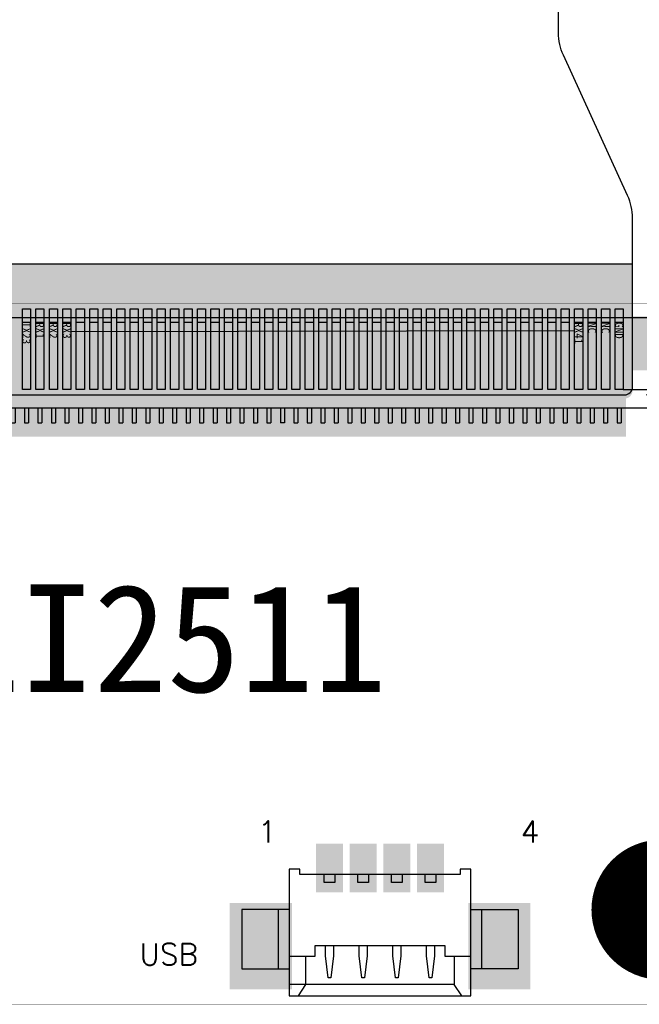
# Model space of a CAD drawing. Header units: millimetres. Extents: x 1213 to 2428, y 1034 to 1891.
# Tile 4 of 14: x 1359 to 1382, y 1336 to 1373. Entities that reach past the tile are written whole.
import ezdxf

# ---------------------------------------------------------------- set-up
doc = ezdxf.new("R2010")
doc.units = ezdxf.units.MM
for name, color, linetype in [('BottomLayer', 5, 'Continuous'), ('BottomSolder', 6, 'Continuous'), ('DIM（标注）', 3, 'Continuous'), ('MultiLayer', 9, 'Continuous'), ('PadHoleLayer', 156, 'Continuous'), ('TopLayer', 1, 'Continuous'), ('TopPaste', 8, 'Continuous'), ('TopSolder', 216, 'Continuous')]:
    doc.layers.add(name, color=color, linetype=linetype)
doc.styles.get("Standard").update_dxf_attribs({"font": 'txt', "bigfont": 'gbcbig.shx'})
doc.styles.add('宋体', font='txt')
doc.dimstyles.new('ISO-25$0', dxfattribs={"dimtxt": 7, "dimasz": 3, "dimexe": 0.8, "dimexo": 0.8, "dimgap": 0.2, "dimtad": 1, "dimzin": 1, "dimdsep": 46, "dimtxsty": '宋体', "dimcen": 3, "dimclrd": 256, "dimclre": 256, "dimadec": 0, "dimazin": 0, "dimtfac": 1, "dimtofl": 0, "dimtmove": 0, "dimatfit": 3, "dimfxl": 0.8, "dimtolj": 1, "dimlwd": 0, "dimlwe": 0, "dimarcsym": 0})
doc.dimstyles.new('LEEN', dxfattribs={"dimscale": 1.89, "dimtxt": 3.5, "dimasz": 2, "dimexe": 0.18, "dimexo": 0.0625, "dimgap": 0.09, "dimtad": 1, "dimdsep": 46, "dimtxsty": 'Standard', "dimcen": 0.09, "dimclrd": 256, "dimclre": 256, "dimclrt": 256, "dimadec": 0, "dimazin": 0, "dimtp": 0.01, "dimtm": 0.01, "dimtfac": 1, "dimtofl": 0, "dimtmove": 0, "dimatfit": 3, "dimfxl": 1, "dimtolj": 1, "dimlwd": -1, "dimlwe": -1, "dimarcsym": 0})

# ---------------------------------------------------------------- blocks, each defined once
blk = doc.blocks.new('*D39')
at = {"lineweight": 0, "transparency": 16777216}
for p, q in [((987.011, 824.869), (1011.551, 824.869)), ((1010.751, 769.254), (1010.751, 821.869)), ((987.011, 766.254), (1011.551, 766.254))]:
    blk.add_line(p, q, dxfattribs=at)
at = {"transparency": 16777216}
for points in [[(1010.251, 821.869), (1011.251, 821.869), (1010.751, 824.869)], [(1010.251, 769.254), (1011.251, 769.254), (1010.751, 766.254)]]:
    blk.add_solid(points, dxfattribs=at)
at = {"layer": 'Defpoints', "color": 0, "transparency": 16777216}
for p in [(986.211, 824.869), (1010.751, 824.869), (986.211, 766.254)]:
    blk.add_point(p, dxfattribs=at)
at = {"transparency": 16777216, "insert": (1006.777, 795.561), "char_height": 7, "attachment_point": 5, "rotation": 90, "style": '宋体'}
blk.add_mtext('\\A1;58.61±0.5', dxfattribs=at)
blk = doc.blocks.new('VIA_5_5_5_5_3_5_43')
at = {"layer": 'BottomLayer', "const_width": 0.0984}
blk.add_lwpolyline([(-0.054, 0.0002, 1), (0.0444, 0.0002, 1)], format="xyb", close=True, dxfattribs=at)
at = {"layer": 'BottomSolder', "const_width": 0.1024}
blk.add_lwpolyline([(-0.056, 0.0002, 1), (0.0464, 0.0002, 1)], format="xyb", close=True, dxfattribs=at)
at = {"layer": 'MultiLayer', "const_width": 0.0984}
blk.add_lwpolyline([(-0.054, 0.0002, 1), (0.0444, 0.0002, 1)], format="xyb", close=True, dxfattribs=at)
at = {"layer": 'PadHoleLayer', "const_width": 0.0689}
blk.add_lwpolyline([(-0.0392, 0.0002, 1), (0.0297, 0.0002, 1)], format="xyb", close=True, dxfattribs=at)
at = {"layer": 'TopLayer', "const_width": 0.0984}
blk.add_lwpolyline([(-0.054, 0.0002, 1), (0.0444, 0.0002, 1)], format="xyb", close=True, dxfattribs=at)
at = {"layer": 'TopSolder', "const_width": 0.1024}
blk.add_lwpolyline([(-0.056, 0.0002, 1), (0.0464, 0.0002, 1)], format="xyb", close=True, dxfattribs=at)
blk = doc.blocks.new('CON_68_3_0_3_0_2_45')
at = {"layer": 'TopLayer'}
for points in [[(-0.128, 0.0677), (-0.0217, 0.0677), (-0.128, 0.1386), (-0.0217, 0.1386)], [(1.4475, 0.1386), (1.2625, 0.1386), (1.4475, 0.0677), (1.2625, 0.0677)], [(0.0059, -0.0295), (0.0059, 0.0295), (-0.0059, -0.0295), (-0.0059, 0.0295)], [(0.0256, -0.0295), (0.0256, 0.0295), (0.0138, -0.0295), (0.0138, 0.0295)], [(0.0453, -0.0295), (0.0453, 0.0295), (0.0335, -0.0295), (0.0335, 0.0295)], [(0.065, -0.0295), (0.065, 0.0295), (0.0531, -0.0295), (0.0531, 0.0295)], [(0.0846, -0.0295), (0.0846, 0.0295), (0.0728, -0.0295), (0.0728, 0.0295)], [(0.1043, -0.0295), (0.1043, 0.0295), (0.0925, -0.0295), (0.0925, 0.0295)], [(0.124, -0.0295), (0.124, 0.0295), (0.1122, -0.0295), (0.1122, 0.0295)], [(0.1437, -0.0295), (0.1437, 0.0295), (0.1319, -0.0295), (0.1319, 0.0295)], [(0.1634, -0.0295), (0.1634, 0.0295), (0.1516, -0.0295), (0.1516, 0.0295)], [(0.1831, -0.0295), (0.1831, 0.0295), (0.1713, -0.0295), (0.1713, 0.0295)], [(0.2028, -0.0295), (0.2028, 0.0295), (0.1909, -0.0295), (0.1909, 0.0295)], [(0.2224, -0.0295), (0.2224, 0.0295), (0.2106, -0.0295), (0.2106, 0.0295)], [(0.2421, -0.0295), (0.2421, 0.0295), (0.2303, -0.0295), (0.2303, 0.0295)], [(0.2618, -0.0295), (0.2618, 0.0295), (0.25, -0.0295), (0.25, 0.0295)], [(0.2815, -0.0295), (0.2815, 0.0295), (0.2697, -0.0295), (0.2697, 0.0295)], [(0.3012, -0.0295), (0.3012, 0.0295), (0.2894, -0.0295), (0.2894, 0.0295)], [(0.3209, -0.0295), (0.3209, 0.0295), (0.3091, -0.0295), (0.3091, 0.0295)], [(0.3406, -0.0295), (0.3406, 0.0295), (0.3287, -0.0295), (0.3287, 0.0295)], [(0.3602, -0.0295), (0.3602, 0.0295), (0.3484, -0.0295), (0.3484, 0.0295)], [(0.3799, -0.0295), (0.3799, 0.0295), (0.3681, -0.0295), (0.3681, 0.0295)], [(0.3996, -0.0295), (0.3996, 0.0295), (0.3878, -0.0295), (0.3878, 0.0295)], [(0.4193, -0.0295), (0.4193, 0.0295), (0.4075, -0.0295), (0.4075, 0.0295)], [(0.439, -0.0295), (0.439, 0.0295), (0.4272, -0.0295), (0.4272, 0.0295)], [(0.4587, -0.0295), (0.4587, 0.0295), (0.4469, -0.0295), (0.4469, 0.0295)], [(0.4783, -0.0295), (0.4783, 0.0295), (0.4665, -0.0295), (0.4665, 0.0295)], [(0.498, -0.0295), (0.498, 0.0295), (0.4862, -0.0295), (0.4862, 0.0295)], [(0.5177, -0.0295), (0.5177, 0.0295), (0.5059, -0.0295), (0.5059, 0.0295)], [(0.5374, -0.0295), (0.5374, 0.0295), (0.5256, -0.0295), (0.5256, 0.0295)], [(0.5571, -0.0295), (0.5571, 0.0295), (0.5453, -0.0295), (0.5453, 0.0295)], [(0.5768, -0.0295), (0.5768, 0.0295), (0.565, -0.0295), (0.565, 0.0295)], [(0.5965, -0.0295), (0.5965, 0.0295), (0.5846, -0.0295), (0.5846, 0.0295)], [(0.6161, -0.0295), (0.6161, 0.0295), (0.6043, -0.0295), (0.6043, 0.0295)], [(0.6358, -0.0295), (0.6358, 0.0295), (0.624, -0.0295), (0.624, 0.0295)], [(0.6555, -0.0295), (0.6555, 0.0295), (0.6437, -0.0295), (0.6437, 0.0295)], [(0.6752, -0.0295), (0.6752, 0.0295), (0.6634, -0.0295), (0.6634, 0.0295)], [(0.6949, -0.0295), (0.6949, 0.0295), (0.6831, -0.0295), (0.6831, 0.0295)], [(0.7146, -0.0295), (0.7146, 0.0295), (0.7028, -0.0295), (0.7028, 0.0295)], [(0.7343, -0.0295), (0.7343, 0.0295), (0.7224, -0.0295), (0.7224, 0.0295)], [(0.7539, -0.0295), (0.7539, 0.0295), (0.7421, -0.0295), (0.7421, 0.0295)], [(0.7736, -0.0295), (0.7736, 0.0295), (0.7618, -0.0295), (0.7618, 0.0295)], [(0.7933, -0.0295), (0.7933, 0.0295), (0.7815, -0.0295), (0.7815, 0.0295)], [(0.813, -0.0295), (0.813, 0.0295), (0.8012, -0.0295), (0.8012, 0.0295)], [(0.8327, -0.0295), (0.8327, 0.0295), (0.8209, -0.0295), (0.8209, 0.0295)], [(0.8524, -0.0295), (0.8524, 0.0295), (0.8406, -0.0295), (0.8406, 0.0295)], [(0.872, -0.0295), (0.872, 0.0295), (0.8602, -0.0295), (0.8602, 0.0295)], [(0.8917, -0.0295), (0.8917, 0.0295), (0.8799, -0.0295), (0.8799, 0.0295)], [(0.9114, -0.0295), (0.9114, 0.0295), (0.8996, -0.0295), (0.8996, 0.0295)], [(0.9311, -0.0295), (0.9311, 0.0295), (0.9193, -0.0295), (0.9193, 0.0295)], [(0.9508, -0.0295), (0.9508, 0.0295), (0.939, -0.0295), (0.939, 0.0295)], [(0.9705, -0.0295), (0.9705, 0.0295), (0.9587, -0.0295), (0.9587, 0.0295)], [(0.9902, -0.0295), (0.9902, 0.0295), (0.9783, -0.0295), (0.9783, 0.0295)], [(1.0098, -0.0295), (1.0098, 0.0295), (0.998, -0.0295), (0.998, 0.0295)], [(1.0295, -0.0295), (1.0295, 0.0295), (1.0177, -0.0295), (1.0177, 0.0295)], [(1.0492, -0.0295), (1.0492, 0.0295), (1.0374, -0.0295), (1.0374, 0.0295)], [(1.0689, -0.0295), (1.0689, 0.0295), (1.0571, -0.0295), (1.0571, 0.0295)], [(1.0886, -0.0295), (1.0886, 0.0295), (1.0768, -0.0295), (1.0768, 0.0295)], [(1.1083, -0.0295), (1.1083, 0.0295), (1.0965, -0.0295), (1.0965, 0.0295)], [(1.128, -0.0295), (1.128, 0.0295), (1.1161, -0.0295), (1.1161, 0.0295)], [(1.1476, -0.0295), (1.1476, 0.0295), (1.1358, -0.0295), (1.1358, 0.0295)], [(1.1673, -0.0295), (1.1673, 0.0295), (1.1555, -0.0295), (1.1555, 0.0295)], [(1.187, -0.0295), (1.187, 0.0295), (1.1752, -0.0295), (1.1752, 0.0295)], [(1.2067, -0.0295), (1.2067, 0.0295), (1.1949, -0.0295), (1.1949, 0.0295)], [(1.2264, -0.0295), (1.2264, 0.0295), (1.2146, -0.0295), (1.2146, 0.0295)], [(1.2461, -0.0295), (1.2461, 0.0295), (1.2343, -0.0295), (1.2343, 0.0295)], [(1.2657, -0.0295), (1.2657, 0.0295), (1.2539, -0.0295), (1.2539, 0.0295)], [(1.2854, -0.0295), (1.2854, 0.0295), (1.2736, -0.0295), (1.2736, 0.0295)], [(1.3051, -0.0295), (1.3051, 0.0295), (1.2933, -0.0295), (1.2933, 0.0295)], [(1.3248, -0.0295), (1.3248, 0.0295), (1.313, -0.0295), (1.313, 0.0295)]]:
    blk.add_solid(points, dxfattribs=at)
at = {"layer": 'TopPaste'}
for points in [[(-0.128, 0.0677), (-0.0217, 0.0677), (-0.128, 0.1386), (-0.0217, 0.1386)], [(1.4475, 0.1386), (1.2625, 0.1386), (1.4475, 0.0677), (1.2625, 0.0677)], [(0.0059, -0.0295), (0.0059, 0.0295), (-0.0059, -0.0295), (-0.0059, 0.0295)], [(0.0256, -0.0295), (0.0256, 0.0295), (0.0138, -0.0295), (0.0138, 0.0295)], [(0.0453, -0.0295), (0.0453, 0.0295), (0.0335, -0.0295), (0.0335, 0.0295)], [(0.065, -0.0295), (0.065, 0.0295), (0.0531, -0.0295), (0.0531, 0.0295)], [(0.0846, -0.0295), (0.0846, 0.0295), (0.0728, -0.0295), (0.0728, 0.0295)], [(0.1043, -0.0295), (0.1043, 0.0295), (0.0925, -0.0295), (0.0925, 0.0295)], [(0.124, -0.0295), (0.124, 0.0295), (0.1122, -0.0295), (0.1122, 0.0295)], [(0.1437, -0.0295), (0.1437, 0.0295), (0.1319, -0.0295), (0.1319, 0.0295)], [(0.1634, -0.0295), (0.1634, 0.0295), (0.1516, -0.0295), (0.1516, 0.0295)], [(0.1831, -0.0295), (0.1831, 0.0295), (0.1713, -0.0295), (0.1713, 0.0295)], [(0.2028, -0.0295), (0.2028, 0.0295), (0.1909, -0.0295), (0.1909, 0.0295)], [(0.2224, -0.0295), (0.2224, 0.0295), (0.2106, -0.0295), (0.2106, 0.0295)], [(0.2421, -0.0295), (0.2421, 0.0295), (0.2303, -0.0295), (0.2303, 0.0295)], [(0.2618, -0.0295), (0.2618, 0.0295), (0.25, -0.0295), (0.25, 0.0295)], [(0.2815, -0.0295), (0.2815, 0.0295), (0.2697, -0.0295), (0.2697, 0.0295)], [(0.3012, -0.0295), (0.3012, 0.0295), (0.2894, -0.0295), (0.2894, 0.0295)], [(0.3209, -0.0295), (0.3209, 0.0295), (0.3091, -0.0295), (0.3091, 0.0295)], [(0.3406, -0.0295), (0.3406, 0.0295), (0.3287, -0.0295), (0.3287, 0.0295)], [(0.3602, -0.0295), (0.3602, 0.0295), (0.3484, -0.0295), (0.3484, 0.0295)], [(0.3799, -0.0295), (0.3799, 0.0295), (0.3681, -0.0295), (0.3681, 0.0295)], [(0.3996, -0.0295), (0.3996, 0.0295), (0.3878, -0.0295), (0.3878, 0.0295)], [(0.4193, -0.0295), (0.4193, 0.0295), (0.4075, -0.0295), (0.4075, 0.0295)], [(0.439, -0.0295), (0.439, 0.0295), (0.4272, -0.0295), (0.4272, 0.0295)], [(0.4587, -0.0295), (0.4587, 0.0295), (0.4469, -0.0295), (0.4469, 0.0295)], [(0.4783, -0.0295), (0.4783, 0.0295), (0.4665, -0.0295), (0.4665, 0.0295)], [(0.498, -0.0295), (0.498, 0.0295), (0.4862, -0.0295), (0.4862, 0.0295)], [(0.5177, -0.0295), (0.5177, 0.0295), (0.5059, -0.0295), (0.5059, 0.0295)], [(0.5374, -0.0295), (0.5374, 0.0295), (0.5256, -0.0295), (0.5256, 0.0295)], [(0.5571, -0.0295), (0.5571, 0.0295), (0.5453, -0.0295), (0.5453, 0.0295)], [(0.5768, -0.0295), (0.5768, 0.0295), (0.565, -0.0295), (0.565, 0.0295)], [(0.5965, -0.0295), (0.5965, 0.0295), (0.5846, -0.0295), (0.5846, 0.0295)], [(0.6161, -0.0295), (0.6161, 0.0295), (0.6043, -0.0295), (0.6043, 0.0295)], [(0.6358, -0.0295), (0.6358, 0.0295), (0.624, -0.0295), (0.624, 0.0295)], [(0.6555, -0.0295), (0.6555, 0.0295), (0.6437, -0.0295), (0.6437, 0.0295)], [(0.6752, -0.0295), (0.6752, 0.0295), (0.6634, -0.0295), (0.6634, 0.0295)], [(0.6949, -0.0295), (0.6949, 0.0295), (0.6831, -0.0295), (0.6831, 0.0295)], [(0.7146, -0.0295), (0.7146, 0.0295), (0.7028, -0.0295), (0.7028, 0.0295)], [(0.7343, -0.0295), (0.7343, 0.0295), (0.7224, -0.0295), (0.7224, 0.0295)], [(0.7539, -0.0295), (0.7539, 0.0295), (0.7421, -0.0295), (0.7421, 0.0295)], [(0.7736, -0.0295), (0.7736, 0.0295), (0.7618, -0.0295), (0.7618, 0.0295)], [(0.7933, -0.0295), (0.7933, 0.0295), (0.7815, -0.0295), (0.7815, 0.0295)], [(0.813, -0.0295), (0.813, 0.0295), (0.8012, -0.0295), (0.8012, 0.0295)], [(0.8327, -0.0295), (0.8327, 0.0295), (0.8209, -0.0295), (0.8209, 0.0295)], [(0.8524, -0.0295), (0.8524, 0.0295), (0.8406, -0.0295), (0.8406, 0.0295)], [(0.872, -0.0295), (0.872, 0.0295), (0.8602, -0.0295), (0.8602, 0.0295)], [(0.8917, -0.0295), (0.8917, 0.0295), (0.8799, -0.0295), (0.8799, 0.0295)], [(0.9114, -0.0295), (0.9114, 0.0295), (0.8996, -0.0295), (0.8996, 0.0295)], [(0.9311, -0.0295), (0.9311, 0.0295), (0.9193, -0.0295), (0.9193, 0.0295)], [(0.9508, -0.0295), (0.9508, 0.0295), (0.939, -0.0295), (0.939, 0.0295)], [(0.9705, -0.0295), (0.9705, 0.0295), (0.9587, -0.0295), (0.9587, 0.0295)], [(0.9902, -0.0295), (0.9902, 0.0295), (0.9783, -0.0295), (0.9783, 0.0295)], [(1.0098, -0.0295), (1.0098, 0.0295), (0.998, -0.0295), (0.998, 0.0295)], [(1.0295, -0.0295), (1.0295, 0.0295), (1.0177, -0.0295), (1.0177, 0.0295)], [(1.0492, -0.0295), (1.0492, 0.0295), (1.0374, -0.0295), (1.0374, 0.0295)], [(1.0689, -0.0295), (1.0689, 0.0295), (1.0571, -0.0295), (1.0571, 0.0295)], [(1.0886, -0.0295), (1.0886, 0.0295), (1.0768, -0.0295), (1.0768, 0.0295)], [(1.1083, -0.0295), (1.1083, 0.0295), (1.0965, -0.0295), (1.0965, 0.0295)], [(1.128, -0.0295), (1.128, 0.0295), (1.1161, -0.0295), (1.1161, 0.0295)], [(1.1476, -0.0295), (1.1476, 0.0295), (1.1358, -0.0295), (1.1358, 0.0295)], [(1.1673, -0.0295), (1.1673, 0.0295), (1.1555, -0.0295), (1.1555, 0.0295)], [(1.187, -0.0295), (1.187, 0.0295), (1.1752, -0.0295), (1.1752, 0.0295)], [(1.2067, -0.0295), (1.2067, 0.0295), (1.1949, -0.0295), (1.1949, 0.0295)], [(1.2264, -0.0295), (1.2264, 0.0295), (1.2146, -0.0295), (1.2146, 0.0295)], [(1.2461, -0.0295), (1.2461, 0.0295), (1.2343, -0.0295), (1.2343, 0.0295)], [(1.2657, -0.0295), (1.2657, 0.0295), (1.2539, -0.0295), (1.2539, 0.0295)], [(1.2854, -0.0295), (1.2854, 0.0295), (1.2736, -0.0295), (1.2736, 0.0295)], [(1.3051, -0.0295), (1.3051, 0.0295), (1.2933, -0.0295), (1.2933, 0.0295)], [(1.3248, -0.0295), (1.3248, 0.0295), (1.313, -0.0295), (1.313, 0.0295)]]:
    blk.add_solid(points, dxfattribs=at)
at = {"layer": 'TopSolder'}
for points in [[(-0.132, 0.0637), (-0.0177, 0.0637), (-0.132, 0.1426), (-0.0177, 0.1426)], [(1.4515, 0.1426), (1.2585, 0.1426), (1.4515, 0.0637), (1.2585, 0.0637)], [(0.0099, -0.0335), (0.0099, 0.0335), (-0.0099, -0.0335), (-0.0099, 0.0335)], [(0.0296, -0.0335), (0.0296, 0.0335), (0.0098, -0.0335), (0.0098, 0.0335)], [(0.0493, -0.0335), (0.0493, 0.0335), (0.0295, -0.0335), (0.0295, 0.0335)], [(0.069, -0.0335), (0.069, 0.0335), (0.0491, -0.0335), (0.0491, 0.0335)], [(0.0886, -0.0335), (0.0886, 0.0335), (0.0688, -0.0335), (0.0688, 0.0335)], [(0.1083, -0.0335), (0.1083, 0.0335), (0.0885, -0.0335), (0.0885, 0.0335)], [(0.128, -0.0335), (0.128, 0.0335), (0.1082, -0.0335), (0.1082, 0.0335)], [(0.1477, -0.0335), (0.1477, 0.0335), (0.1279, -0.0335), (0.1279, 0.0335)], [(0.1674, -0.0335), (0.1674, 0.0335), (0.1476, -0.0335), (0.1476, 0.0335)], [(0.1871, -0.0335), (0.1871, 0.0335), (0.1673, -0.0335), (0.1673, 0.0335)], [(0.2068, -0.0335), (0.2068, 0.0335), (0.1869, -0.0335), (0.1869, 0.0335)], [(0.2264, -0.0335), (0.2264, 0.0335), (0.2066, -0.0335), (0.2066, 0.0335)], [(0.2461, -0.0335), (0.2461, 0.0335), (0.2263, -0.0335), (0.2263, 0.0335)], [(0.2658, -0.0335), (0.2658, 0.0335), (0.246, -0.0335), (0.246, 0.0335)], [(0.2855, -0.0335), (0.2855, 0.0335), (0.2657, -0.0335), (0.2657, 0.0335)], [(0.3052, -0.0335), (0.3052, 0.0335), (0.2854, -0.0335), (0.2854, 0.0335)], [(0.3249, -0.0335), (0.3249, 0.0335), (0.3051, -0.0335), (0.3051, 0.0335)], [(0.3446, -0.0335), (0.3446, 0.0335), (0.3247, -0.0335), (0.3247, 0.0335)], [(0.3642, -0.0335), (0.3642, 0.0335), (0.3444, -0.0335), (0.3444, 0.0335)], [(0.3839, -0.0335), (0.3839, 0.0335), (0.3641, -0.0335), (0.3641, 0.0335)], [(0.4036, -0.0335), (0.4036, 0.0335), (0.3838, -0.0335), (0.3838, 0.0335)], [(0.4233, -0.0335), (0.4233, 0.0335), (0.4035, -0.0335), (0.4035, 0.0335)], [(0.443, -0.0335), (0.443, 0.0335), (0.4232, -0.0335), (0.4232, 0.0335)], [(0.4627, -0.0335), (0.4627, 0.0335), (0.4429, -0.0335), (0.4429, 0.0335)], [(0.4823, -0.0335), (0.4823, 0.0335), (0.4625, -0.0335), (0.4625, 0.0335)], [(0.502, -0.0335), (0.502, 0.0335), (0.4822, -0.0335), (0.4822, 0.0335)], [(0.5217, -0.0335), (0.5217, 0.0335), (0.5019, -0.0335), (0.5019, 0.0335)], [(0.5414, -0.0335), (0.5414, 0.0335), (0.5216, -0.0335), (0.5216, 0.0335)], [(0.5611, -0.0335), (0.5611, 0.0335), (0.5413, -0.0335), (0.5413, 0.0335)], [(0.5808, -0.0335), (0.5808, 0.0335), (0.561, -0.0335), (0.561, 0.0335)], [(0.6005, -0.0335), (0.6005, 0.0335), (0.5806, -0.0335), (0.5806, 0.0335)], [(0.6201, -0.0335), (0.6201, 0.0335), (0.6003, -0.0335), (0.6003, 0.0335)], [(0.6398, -0.0335), (0.6398, 0.0335), (0.62, -0.0335), (0.62, 0.0335)], [(0.6595, -0.0335), (0.6595, 0.0335), (0.6397, -0.0335), (0.6397, 0.0335)], [(0.6792, -0.0335), (0.6792, 0.0335), (0.6594, -0.0335), (0.6594, 0.0335)], [(0.6989, -0.0335), (0.6989, 0.0335), (0.6791, -0.0335), (0.6791, 0.0335)], [(0.7186, -0.0335), (0.7186, 0.0335), (0.6988, -0.0335), (0.6988, 0.0335)], [(0.7383, -0.0335), (0.7383, 0.0335), (0.7184, -0.0335), (0.7184, 0.0335)], [(0.7579, -0.0335), (0.7579, 0.0335), (0.7381, -0.0335), (0.7381, 0.0335)], [(0.7776, -0.0335), (0.7776, 0.0335), (0.7578, -0.0335), (0.7578, 0.0335)], [(0.7973, -0.0335), (0.7973, 0.0335), (0.7775, -0.0335), (0.7775, 0.0335)], [(0.817, -0.0335), (0.817, 0.0335), (0.7972, -0.0335), (0.7972, 0.0335)], [(0.8367, -0.0335), (0.8367, 0.0335), (0.8169, -0.0335), (0.8169, 0.0335)], [(0.8564, -0.0335), (0.8564, 0.0335), (0.8366, -0.0335), (0.8366, 0.0335)], [(0.876, -0.0335), (0.876, 0.0335), (0.8562, -0.0335), (0.8562, 0.0335)], [(0.8957, -0.0335), (0.8957, 0.0335), (0.8759, -0.0335), (0.8759, 0.0335)], [(0.9154, -0.0335), (0.9154, 0.0335), (0.8956, -0.0335), (0.8956, 0.0335)], [(0.9351, -0.0335), (0.9351, 0.0335), (0.9153, -0.0335), (0.9153, 0.0335)], [(0.9548, -0.0335), (0.9548, 0.0335), (0.935, -0.0335), (0.935, 0.0335)], [(0.9745, -0.0335), (0.9745, 0.0335), (0.9547, -0.0335), (0.9547, 0.0335)], [(0.9942, -0.0335), (0.9942, 0.0335), (0.9743, -0.0335), (0.9743, 0.0335)], [(1.0138, -0.0335), (1.0138, 0.0335), (0.994, -0.0335), (0.994, 0.0335)], [(1.0335, -0.0335), (1.0335, 0.0335), (1.0137, -0.0335), (1.0137, 0.0335)], [(1.0532, -0.0335), (1.0532, 0.0335), (1.0334, -0.0335), (1.0334, 0.0335)], [(1.0729, -0.0335), (1.0729, 0.0335), (1.0531, -0.0335), (1.0531, 0.0335)], [(1.0926, -0.0335), (1.0926, 0.0335), (1.0728, -0.0335), (1.0728, 0.0335)], [(1.1123, -0.0335), (1.1123, 0.0335), (1.0925, -0.0335), (1.0925, 0.0335)], [(1.132, -0.0335), (1.132, 0.0335), (1.1121, -0.0335), (1.1121, 0.0335)], [(1.1516, -0.0335), (1.1516, 0.0335), (1.1318, -0.0335), (1.1318, 0.0335)], [(1.1713, -0.0335), (1.1713, 0.0335), (1.1515, -0.0335), (1.1515, 0.0335)], [(1.191, -0.0335), (1.191, 0.0335), (1.1712, -0.0335), (1.1712, 0.0335)], [(1.2107, -0.0335), (1.2107, 0.0335), (1.1909, -0.0335), (1.1909, 0.0335)], [(1.2304, -0.0335), (1.2304, 0.0335), (1.2106, -0.0335), (1.2106, 0.0335)], [(1.2501, -0.0335), (1.2501, 0.0335), (1.2303, -0.0335), (1.2303, 0.0335)], [(1.2697, -0.0335), (1.2697, 0.0335), (1.2499, -0.0335), (1.2499, 0.0335)], [(1.2894, -0.0335), (1.2894, 0.0335), (1.2696, -0.0335), (1.2696, 0.0335)], [(1.3091, -0.0335), (1.3091, 0.0335), (1.2893, -0.0335), (1.2893, 0.0335)], [(1.3288, -0.0335), (1.3288, 0.0335), (1.309, -0.0335), (1.309, 0.0335)]]:
    blk.add_solid(points, dxfattribs=at)
blk = doc.blocks.new('USB_532610471____1')
at = {"layer": 'TopLayer'}
for points in [[(0, -1.6), (0.8, -1.6), (0.8, 0), (0, 0)], [(1.25, -1.6), (2.05, -1.6), (2.05, 0), (1.25, 0)], [(2.5, -1.6), (3.3, -1.6), (3.3, 0), (2.5, 0)], [(3.75, -1.6), (4.55, -1.6), (4.55, 0), (3.75, 0)], [(-3.2, -5.2), (-1.1, -5.2), (-1.1, -2.2), (-3.2, -2.2)], [(7.75, -2.2), (5.65, -2.2), (5.65, -5.2), (7.75, -5.2)]]:
    blk.add_hatch(color=256, dxfattribs=at).paths.add_polyline_path(points, flags=0)
at = {"layer": 'TopPaste'}
for points in [[(0, -1.6), (0.8, -1.6), (0.8, 0), (0, 0)], [(1.25, -1.6), (2.05, -1.6), (2.05, 0), (1.25, 0)], [(2.5, -1.6), (3.3, -1.6), (3.3, 0), (2.5, 0)], [(3.75, -1.6), (4.55, -1.6), (4.55, 0), (3.75, 0)], [(-3.2, -5.2), (-1.1, -5.2), (-1.1, -2.2), (-3.2, -2.2)], [(7.75, -2.2), (5.65, -2.2), (5.65, -5.2), (7.75, -5.2)]]:
    blk.add_hatch(color=256, dxfattribs=at).paths.add_polyline_path(points, flags=0)
at = {"layer": 'TopSolder'}
for points in [[(-0.102, -1.702), (0.902, -1.702), (0.902, 0.102), (-0.102, 0.102)], [(1.148, -1.702), (2.152, -1.702), (2.152, 0.102), (1.148, 0.102)], [(2.398, -1.702), (3.402, -1.702), (3.402, 0.102), (2.398, 0.102)], [(3.648, -1.702), (4.652, -1.702), (4.652, 0.102), (3.648, 0.102)], [(-3.302, -5.302), (-0.998, -5.302), (-0.998, -2.098), (-3.302, -2.098)], [(7.852, -2.098), (5.548, -2.098), (5.548, -5.302), (7.852, -5.302)]]:
    blk.add_hatch(color=256, dxfattribs=at).paths.add_polyline_path(points, flags=0)
blk = doc.blocks.new('fhfgjh')
at = {"layer": 'DIM（标注）', "color": 4}
for p, q in [((-3612.171, -680.836), (-3648.021, -680.836)), ((-3648.021, -684.186), (-3648.021, -680.836)), ((-3612.171, -684.186), (-3612.171, -680.836)), ((-3612.171, -684.186), (-3612.171, -680.836)), ((-3612.171, -684.186), (-3648.021, -684.186)), ((-3646.921, -684.186), (-3646.921, -684.736)), ((-3646.771, -684.186), (-3646.771, -684.736)), ((-3646.421, -684.186), (-3646.421, -684.736)), ((-3646.271, -684.186), (-3646.271, -684.736)), ((-3645.921, -684.186), (-3645.921, -684.736)), ((-3645.771, -684.186), (-3645.771, -684.736)), ((-3645.421, -684.186), (-3645.421, -684.736)), ((-3645.271, -684.186), (-3645.271, -684.736)), ((-3644.921, -684.186), (-3644.921, -684.736)), ((-3644.771, -684.186), (-3644.771, -684.736)), ((-3644.421, -684.186), (-3644.421, -684.736)), ((-3644.271, -684.186), (-3644.271, -684.736)), ((-3643.921, -684.186), (-3643.921, -684.736)), ((-3643.771, -684.186), (-3643.771, -684.736)), ((-3643.421, -684.186), (-3643.421, -684.736)), ((-3643.271, -684.186), (-3643.271, -684.736)), ((-3642.921, -684.186), (-3642.921, -684.736)), ((-3642.771, -684.186), (-3642.771, -684.736)), ((-3642.421, -684.186), (-3642.421, -684.736)), ((-3642.271, -684.186), (-3642.271, -684.736)), ((-3641.921, -684.186), (-3641.921, -684.736)), ((-3641.771, -684.186), (-3641.771, -684.736)), ((-3641.421, -684.186), (-3641.421, -684.736)), ((-3641.271, -684.186), (-3641.271, -684.736)), ((-3640.921, -684.186), (-3640.921, -684.736)), ((-3640.771, -684.186), (-3640.771, -684.736)), ((-3640.421, -684.186), (-3640.421, -684.736)), ((-3640.271, -684.186), (-3640.271, -684.736)), ((-3639.921, -684.186), (-3639.921, -684.736)), ((-3639.771, -684.186), (-3639.771, -684.736)), ((-3639.421, -684.186), (-3639.421, -684.736)), ((-3639.271, -684.186), (-3639.271, -684.736)), ((-3638.921, -684.186), (-3638.921, -684.736)), ((-3638.771, -684.186), (-3638.771, -684.736)), ((-3638.421, -684.186), (-3638.421, -684.736)), ((-3638.271, -684.186), (-3638.271, -684.736)), ((-3637.921, -684.186), (-3637.921, -684.736)), ((-3637.771, -684.186), (-3637.771, -684.736)), ((-3637.421, -684.186), (-3637.421, -684.736)), ((-3637.271, -684.186), (-3637.271, -684.736)), ((-3636.921, -684.186), (-3636.921, -684.736)), ((-3636.771, -684.186), (-3636.771, -684.736)), ((-3636.421, -684.186), (-3636.421, -684.736)), ((-3636.271, -684.186), (-3636.271, -684.736)), ((-3635.921, -684.186), (-3635.921, -684.736)), ((-3635.771, -684.186), (-3635.771, -684.736)), ((-3635.421, -684.186), (-3635.421, -684.736)), ((-3635.271, -684.186), (-3635.271, -684.736)), ((-3634.921, -684.186), (-3634.921, -684.736)), ((-3634.771, -684.186), (-3634.771, -684.736)), ((-3634.421, -684.186), (-3634.421, -684.736)), ((-3634.271, -684.186), (-3634.271, -684.736)), ((-3633.921, -684.186), (-3633.921, -684.736)), ((-3633.771, -684.186), (-3633.771, -684.736)), ((-3633.421, -684.186), (-3633.421, -684.736)), ((-3633.271, -684.186), (-3633.271, -684.736)), ((-3632.921, -684.186), (-3632.921, -684.736)), ((-3632.771, -684.186), (-3632.771, -684.736)), ((-3632.421, -684.186), (-3632.421, -684.736)), ((-3632.271, -684.186), (-3632.271, -684.736)), ((-3631.921, -684.186), (-3631.921, -684.736)), ((-3631.771, -684.186), (-3631.771, -684.736)), ((-3631.421, -684.186), (-3631.421, -684.736)), ((-3631.271, -684.186), (-3631.271, -684.736)), ((-3630.921, -684.186), (-3630.921, -684.736)), ((-3630.771, -684.186), (-3630.771, -684.736)), ((-3630.421, -684.186), (-3630.421, -684.736)), ((-3630.271, -684.186), (-3630.271, -684.736)), ((-3629.921, -684.186), (-3629.921, -684.736)), ((-3629.771, -684.186), (-3629.771, -684.736)), ((-3629.421, -684.186), (-3629.421, -684.736)), ((-3629.271, -684.186), (-3629.271, -684.736)), ((-3628.921, -684.186), (-3628.921, -684.736)), ((-3628.771, -684.186), (-3628.771, -684.736)), ((-3628.421, -684.186), (-3628.421, -684.736)), ((-3628.271, -684.186), (-3628.271, -684.736)), ((-3627.921, -684.186), (-3627.921, -684.736)), ((-3627.771, -684.186), (-3627.771, -684.736)), ((-3627.421, -684.186), (-3627.421, -684.736)), ((-3627.271, -684.186), (-3627.271, -684.736)), ((-3626.921, -684.186), (-3626.921, -684.736)), ((-3626.771, -684.186), (-3626.771, -684.736)), ((-3626.421, -684.186), (-3626.421, -684.736)), ((-3626.271, -684.186), (-3626.271, -684.736)), ((-3625.921, -684.186), (-3625.921, -684.736)), ((-3625.771, -684.186), (-3625.771, -684.736)), ((-3625.421, -684.186), (-3625.421, -684.736)), ((-3625.271, -684.186), (-3625.271, -684.736)), ((-3624.921, -684.186), (-3624.921, -684.736)), ((-3624.771, -684.186), (-3624.771, -684.736)), ((-3624.421, -684.186), (-3624.421, -684.736)), ((-3624.271, -684.186), (-3624.271, -684.736)), ((-3623.921, -684.186), (-3623.921, -684.736)), ((-3623.771, -684.186), (-3623.771, -684.736)), ((-3623.421, -684.186), (-3623.421, -684.736)), ((-3623.271, -684.186), (-3623.271, -684.736)), ((-3622.921, -684.186), (-3622.921, -684.736)), ((-3622.771, -684.186), (-3622.771, -684.736)), ((-3622.421, -684.186), (-3622.421, -684.736)), ((-3622.271, -684.186), (-3622.271, -684.736)), ((-3621.921, -684.186), (-3621.921, -684.736)), ((-3621.771, -684.186), (-3621.771, -684.736)), ((-3621.421, -684.186), (-3621.421, -684.736)), ((-3621.271, -684.186), (-3621.271, -684.736)), ((-3620.921, -684.186), (-3620.921, -684.736)), ((-3620.771, -684.186), (-3620.771, -684.736)), ((-3620.421, -684.186), (-3620.421, -684.736)), ((-3620.271, -684.186), (-3620.271, -684.736)), ((-3619.921, -684.186), (-3619.921, -684.736)), ((-3619.771, -684.186), (-3619.771, -684.736)), ((-3619.421, -684.186), (-3619.421, -684.736)), ((-3619.271, -684.186), (-3619.271, -684.736)), ((-3618.921, -684.186), (-3618.921, -684.736)), ((-3618.771, -684.186), (-3618.771, -684.736)), ((-3618.421, -684.186), (-3618.421, -684.736)), ((-3618.271, -684.186), (-3618.271, -684.736)), ((-3617.921, -684.186), (-3617.921, -684.736)), ((-3617.771, -684.186), (-3617.771, -684.736)), ((-3617.421, -684.186), (-3617.421, -684.736)), ((-3617.271, -684.186), (-3617.271, -684.736)), ((-3616.921, -684.186), (-3616.921, -684.736)), ((-3616.771, -684.186), (-3616.771, -684.736)), ((-3616.421, -684.186), (-3616.421, -684.736)), ((-3616.271, -684.186), (-3616.271, -684.736)), ((-3615.921, -684.186), (-3615.921, -684.736)), ((-3615.771, -684.186), (-3615.771, -684.736)), ((-3615.421, -684.186), (-3615.421, -684.736)), ((-3615.271, -684.186), (-3615.271, -684.736)), ((-3614.921, -684.186), (-3614.921, -684.736)), ((-3614.771, -684.186), (-3614.771, -684.736)), ((-3614.421, -684.186), (-3614.421, -684.736)), ((-3614.271, -684.186), (-3614.271, -684.736)), ((-3613.921, -684.186), (-3613.921, -684.736)), ((-3613.771, -684.186), (-3613.771, -684.736)), ((-3613.421, -684.186), (-3613.421, -684.736)), ((-3613.271, -684.186), (-3613.271, -684.736)), ((-3646.771, -684.736), (-3646.921, -684.736)), ((-3646.271, -684.736), (-3646.421, -684.736)), ((-3645.771, -684.736), (-3645.921, -684.736)), ((-3645.271, -684.736), (-3645.421, -684.736)), ((-3644.771, -684.736), (-3644.921, -684.736)), ((-3644.271, -684.736), (-3644.421, -684.736)), ((-3643.771, -684.736), (-3643.921, -684.736)), ((-3643.271, -684.736), (-3643.421, -684.736)), ((-3642.771, -684.736), (-3642.921, -684.736)), ((-3642.271, -684.736), (-3642.421, -684.736)), ((-3641.771, -684.736), (-3641.921, -684.736)), ((-3641.271, -684.736), (-3641.421, -684.736)), ((-3640.771, -684.736), (-3640.921, -684.736)), ((-3640.271, -684.736), (-3640.421, -684.736)), ((-3639.771, -684.736), (-3639.921, -684.736)), ((-3639.271, -684.736), (-3639.421, -684.736)), ((-3638.771, -684.736), (-3638.921, -684.736)), ((-3638.271, -684.736), (-3638.421, -684.736)), ((-3637.771, -684.736), (-3637.921, -684.736)), ((-3637.271, -684.736), (-3637.421, -684.736)), ((-3636.771, -684.736), (-3636.921, -684.736)), ((-3636.421, -684.736), (-3636.271, -684.736)), ((-3635.921, -684.736), (-3635.771, -684.736)), ((-3635.421, -684.736), (-3635.271, -684.736)), ((-3634.921, -684.736), (-3634.771, -684.736)), ((-3634.421, -684.736), (-3634.271, -684.736)), ((-3633.921, -684.736), (-3633.771, -684.736)), ((-3633.421, -684.736), (-3633.271, -684.736)), ((-3632.921, -684.736), (-3632.771, -684.736)), ((-3632.421, -684.736), (-3632.271, -684.736)), ((-3631.921, -684.736), (-3631.771, -684.736)), ((-3631.421, -684.736), (-3631.271, -684.736)), ((-3630.921, -684.736), (-3630.771, -684.736)), ((-3630.421, -684.736), (-3630.271, -684.736)), ((-3629.921, -684.736), (-3629.771, -684.736)), ((-3629.421, -684.736), (-3629.271, -684.736)), ((-3628.921, -684.736), (-3628.771, -684.736)), ((-3628.421, -684.736), (-3628.271, -684.736)), ((-3627.921, -684.736), (-3627.771, -684.736)), ((-3627.421, -684.736), (-3627.271, -684.736)), ((-3626.921, -684.736), (-3626.771, -684.736)), ((-3626.421, -684.736), (-3626.271, -684.736)), ((-3625.771, -684.736), (-3625.921, -684.736)), ((-3625.421, -684.736), (-3625.271, -684.736)), ((-3624.921, -684.736), (-3624.771, -684.736)), ((-3624.421, -684.736), (-3624.271, -684.736)), ((-3623.921, -684.736), (-3623.771, -684.736)), ((-3623.421, -684.736), (-3623.271, -684.736)), ((-3622.921, -684.736), (-3622.771, -684.736)), ((-3622.421, -684.736), (-3622.271, -684.736)), ((-3621.921, -684.736), (-3621.771, -684.736)), ((-3621.421, -684.736), (-3621.271, -684.736)), ((-3620.921, -684.736), (-3620.771, -684.736)), ((-3620.421, -684.736), (-3620.271, -684.736)), ((-3619.921, -684.736), (-3619.771, -684.736)), ((-3619.421, -684.736), (-3619.271, -684.736)), ((-3618.921, -684.736), (-3618.771, -684.736)), ((-3618.421, -684.736), (-3618.271, -684.736)), ((-3617.921, -684.736), (-3617.771, -684.736)), ((-3617.421, -684.736), (-3617.271, -684.736)), ((-3616.921, -684.736), (-3616.771, -684.736)), ((-3616.421, -684.736), (-3616.271, -684.736)), ((-3615.921, -684.736), (-3615.771, -684.736)), ((-3615.421, -684.736), (-3615.271, -684.736)), ((-3614.921, -684.736), (-3614.771, -684.736)), ((-3614.421, -684.736), (-3614.271, -684.736)), ((-3613.921, -684.736), (-3613.771, -684.736)), ((-3613.421, -684.736), (-3613.271, -684.736))]:
    blk.add_line(p, q, dxfattribs=at)
blk = doc.blocks.new('2')
blk.add_hatch(color=0).paths.add_polyline_path([(952.011, 771.117), (952.011, 766.417, 0.414214), (952.311, 766.117), (986.211, 766.117, 0.414214), (986.511, 766.417), (986.511, 771.117)])
at = {"color": 0}
blk.add_line((986.161, 766.454), (999.784, 766.454), dxfattribs=at)
for points, format in [([(956.46, 832.852), (956.46, 779.915, -0.160857), (956.066, 778.723), (952.405, 773.785, 0.160857), (952.011, 772.594), (952.011, 766.554, 0.414214), (952.311, 766.254), (986.211, 766.254, 0.414214), (986.511, 766.554), (986.511, 772.817, 0.107915), (986.329, 773.651), (983.942, 778.857, -0.107915), (983.76, 779.691), (983.76, 832.852, -0.414214)], "xyb"), ([(947.359, 769.647, 0.01, 0.01, 0), (942.434, 769.647, 0.01, 0.01, 0.414214), (941.434, 768.647, 0.01, 0.01, 0), (941.434, 744.647, 0.01, 0.01, 0.414214), (942.434, 743.647, 0.01, 0.01, 0), (947.359, 743.647, 0.01, 0.01, 0), (990.092, 743.647, 0.01, 0.01, 0.414214), (991.092, 744.647, 0.01, 0.01, 0), (991.092, 768.647, 0.01, 0.01, 0.414214), (990.092, 769.647, 0, 0, 0)], "xyseb")]:
    blk.add_lwpolyline(points, format=format, dxfattribs=at)
for points in [[(952.011, 771.117), (986.511, 771.117)], [(975.461, 748.461), (975.461, 748.161), (975.061, 748.161), (975.061, 748.461)], [(976.711, 748.461), (976.711, 748.161), (976.311, 748.161), (976.311, 748.461)], [(976.661, 748.461), (976.361, 748.461)], [(977.961, 748.461), (977.961, 748.161), (977.561, 748.161), (977.561, 748.461)], [(977.911, 748.461), (977.611, 748.461)], [(979.211, 748.461), (979.211, 748.161), (978.811, 748.161), (978.811, 748.461)], [(979.161, 748.461), (978.861, 748.461)], [(973.761, 747.161), (972.011, 747.161), (972.011, 744.961), (973.761, 744.961)], [(973.361, 744.961), (973.361, 747.161)], [(980.511, 747.161), (982.261, 747.161), (982.261, 744.961), (980.511, 744.961)], [(980.911, 744.961), (980.911, 747.161)], [(973.761, 745.433), (974.733, 745.433), (974.733, 745.822), (979.539, 745.822), (979.539, 745.433), (980.511, 745.433)], [(975.411, 745.822), (975.411, 745.446), (975.311, 744.625), (975.206, 744.625), (975.111, 745.446), (975.111, 745.822)], [(976.661, 745.822), (976.661, 745.446), (976.561, 744.625), (976.456, 744.625), (976.361, 745.446), (976.361, 745.822)], [(977.911, 745.822), (977.911, 745.446), (977.811, 744.625), (977.706, 744.625), (977.611, 745.446), (977.611, 745.822)], [(979.161, 745.822), (979.161, 745.446), (979.061, 744.625), (978.956, 744.625), (978.861, 745.446), (978.861, 745.822)], [(979.888, 745.433), (979.888, 744.378), (973.761, 744.378)], [(974.106, 743.961), (974.385, 744.378), (974.385, 745.433)], [(980.167, 743.961), (979.888, 744.378)]]:
    blk.add_lwpolyline(points, dxfattribs=at)
at = {"color": 0, "const_width": 0.01}
blk.add_lwpolyline([(947.359, 769.649), (990.092, 769.649)], dxfattribs=at)
at = {"color": 0}
for points in [[(963.861, 769.454), (964.161, 769.454), (964.161, 766.454), (963.861, 766.454)], [(964.361, 769.454), (964.661, 769.454), (964.661, 766.454), (964.361, 766.454)], [(964.861, 769.454), (965.161, 769.454), (965.161, 766.454), (964.861, 766.454)], [(965.361, 769.454), (965.661, 769.454), (965.661, 766.454), (965.361, 766.454)], [(965.861, 769.454), (966.161, 769.454), (966.161, 766.454), (965.861, 766.454)], [(966.361, 769.454), (966.661, 769.454), (966.661, 766.454), (966.361, 766.454)], [(966.861, 769.454), (967.161, 769.454), (967.161, 766.454), (966.861, 766.454)], [(967.361, 769.454), (967.661, 769.454), (967.661, 766.454), (967.361, 766.454)], [(967.861, 769.454), (968.161, 769.454), (968.161, 766.454), (967.861, 766.454)], [(968.361, 769.454), (968.661, 769.454), (968.661, 766.454), (968.361, 766.454)], [(968.861, 769.454), (969.161, 769.454), (969.161, 766.454), (968.861, 766.454)], [(969.361, 769.454), (969.661, 769.454), (969.661, 766.454), (969.361, 766.454)], [(969.861, 769.454), (970.161, 769.454), (970.161, 766.454), (969.861, 766.454)], [(970.361, 769.454), (970.661, 769.454), (970.661, 766.454), (970.361, 766.454)], [(970.861, 769.454), (971.161, 769.454), (971.161, 766.454), (970.861, 766.454)], [(971.361, 769.454), (971.661, 769.454), (971.661, 766.454), (971.361, 766.454)], [(971.861, 769.454), (972.161, 769.454), (972.161, 766.454), (971.861, 766.454)], [(972.361, 769.454), (972.661, 769.454), (972.661, 766.454), (972.361, 766.454)], [(972.861, 769.454), (973.161, 769.454), (973.161, 766.454), (972.861, 766.454)], [(973.361, 769.454), (973.661, 769.454), (973.661, 766.454), (973.361, 766.454)], [(973.861, 769.454), (974.161, 769.454), (974.161, 766.454), (973.861, 766.454)], [(974.361, 769.454), (974.661, 769.454), (974.661, 766.454), (974.361, 766.454)], [(974.861, 769.454), (975.161, 769.454), (975.161, 766.454), (974.861, 766.454)], [(975.361, 769.454), (975.661, 769.454), (975.661, 766.454), (975.361, 766.454)], [(975.861, 769.454), (976.161, 769.454), (976.161, 766.454), (975.861, 766.454)], [(976.361, 769.454), (976.661, 769.454), (976.661, 766.454), (976.361, 766.454)], [(976.861, 769.454), (977.161, 769.454), (977.161, 766.454), (976.861, 766.454)], [(977.361, 769.454), (977.661, 769.454), (977.661, 766.454), (977.361, 766.454)], [(977.861, 769.454), (978.161, 769.454), (978.161, 766.454), (977.861, 766.454)], [(978.361, 769.454), (978.661, 769.454), (978.661, 766.454), (978.361, 766.454)], [(978.861, 769.454), (979.161, 769.454), (979.161, 766.454), (978.861, 766.454)], [(979.361, 769.454), (979.661, 769.454), (979.661, 766.454), (979.361, 766.454)], [(979.861, 769.454), (980.161, 769.454), (980.161, 766.454), (979.861, 766.454)], [(980.361, 769.454), (980.661, 769.454), (980.661, 766.454), (980.361, 766.454)], [(980.861, 769.454), (981.161, 769.454), (981.161, 766.454), (980.861, 766.454)], [(981.361, 769.454), (981.661, 769.454), (981.661, 766.454), (981.361, 766.454)], [(981.861, 769.454), (982.161, 769.454), (982.161, 766.454), (981.861, 766.454)], [(982.361, 769.454), (982.661, 769.454), (982.661, 766.454), (982.361, 766.454)], [(982.861, 769.454), (983.161, 769.454), (983.161, 766.454), (982.861, 766.454)], [(983.361, 769.454), (983.661, 769.454), (983.661, 766.454), (983.361, 766.454)], [(983.861, 769.454), (984.161, 769.454), (984.161, 766.454), (983.861, 766.454)], [(984.361, 769.454), (984.661, 769.454), (984.661, 766.454), (984.361, 766.454)], [(984.861, 769.454), (985.161, 769.454), (985.161, 766.454), (984.861, 766.454)], [(985.361, 769.454), (985.661, 769.454), (985.661, 766.454), (985.361, 766.454)], [(985.861, 769.454), (986.161, 769.454), (986.161, 766.454), (985.861, 766.454)], [(963.861, 766.454), (963.861, 768.954), (964.161, 768.954), (964.161, 766.454)], [(964.361, 766.454), (964.361, 768.954), (964.661, 768.954), (964.661, 766.454)], [(964.861, 766.454), (964.861, 768.954), (965.161, 768.954), (965.161, 766.454)], [(965.361, 766.454), (965.361, 768.954), (965.661, 768.954), (965.661, 766.454)], [(965.861, 766.454), (965.861, 768.954), (966.161, 768.954), (966.161, 766.454)], [(966.361, 766.454), (966.361, 768.954), (966.661, 768.954), (966.661, 766.454)], [(966.861, 766.454), (966.861, 768.954), (967.161, 768.954), (967.161, 766.454)], [(967.361, 766.454), (967.361, 768.954), (967.661, 768.954), (967.661, 766.454)], [(967.861, 766.454), (967.861, 768.954), (968.161, 768.954), (968.161, 766.454)], [(968.361, 766.454), (968.361, 768.954), (968.661, 768.954), (968.661, 766.454)], [(968.861, 766.454), (968.861, 768.954), (969.161, 768.954), (969.161, 766.454)], [(969.361, 766.454), (969.361, 768.954), (969.661, 768.954), (969.661, 766.454)], [(969.861, 766.454), (969.861, 768.954), (970.161, 768.954), (970.161, 766.454)], [(970.361, 766.454), (970.361, 768.954), (970.661, 768.954), (970.661, 766.454)], [(970.861, 766.454), (970.861, 768.954), (971.161, 768.954), (971.161, 766.454)], [(971.361, 766.454), (971.361, 768.954), (971.661, 768.954), (971.661, 766.454)], [(971.861, 766.454), (971.861, 768.954), (972.161, 768.954), (972.161, 766.454)], [(972.361, 766.454), (972.361, 768.954), (972.661, 768.954), (972.661, 766.454)], [(972.861, 766.454), (972.861, 768.954), (973.161, 768.954), (973.161, 766.454)], [(973.361, 766.454), (973.361, 768.954), (973.661, 768.954), (973.661, 766.454)], [(973.861, 766.454), (973.861, 768.954), (974.161, 768.954), (974.161, 766.454)], [(974.361, 766.454), (974.361, 768.954), (974.661, 768.954), (974.661, 766.454)], [(974.861, 766.454), (974.861, 768.954), (975.161, 768.954), (975.161, 766.454)], [(975.361, 766.454), (975.361, 768.954), (975.661, 768.954), (975.661, 766.454)], [(975.861, 766.454), (975.861, 768.954), (976.161, 768.954), (976.161, 766.454)], [(976.361, 766.454), (976.361, 768.954), (976.661, 768.954), (976.661, 766.454)], [(976.861, 766.454), (976.861, 768.954), (977.161, 768.954), (977.161, 766.454)], [(977.361, 766.454), (977.361, 768.954), (977.661, 768.954), (977.661, 766.454)], [(977.861, 766.454), (977.861, 768.954), (978.161, 768.954), (978.161, 766.454)], [(978.361, 766.454), (978.361, 768.954), (978.661, 768.954), (978.661, 766.454)], [(978.861, 766.454), (978.861, 768.954), (979.161, 768.954), (979.161, 766.454)], [(979.361, 766.454), (979.361, 768.954), (979.661, 768.954), (979.661, 766.454)], [(979.861, 766.454), (979.861, 768.954), (980.161, 768.954), (980.161, 766.454)], [(980.361, 766.454), (980.361, 768.954), (980.661, 768.954), (980.661, 766.454)], [(980.861, 766.454), (980.861, 768.954), (981.161, 768.954), (981.161, 766.454)], [(981.361, 766.454), (981.361, 768.954), (981.661, 768.954), (981.661, 766.454)], [(981.861, 766.454), (981.861, 768.954), (982.161, 768.954), (982.161, 766.454)], [(982.361, 766.454), (982.361, 768.954), (982.661, 768.954), (982.661, 766.454)], [(982.861, 766.454), (982.861, 768.954), (983.161, 768.954), (983.161, 766.454)], [(983.361, 766.454), (983.361, 768.954), (983.661, 768.954), (983.661, 766.454)], [(983.861, 766.454), (983.861, 768.954), (984.161, 768.954), (984.161, 766.454)], [(984.361, 766.454), (984.361, 768.954), (984.661, 768.954), (984.661, 766.454)], [(984.861, 766.454), (984.861, 768.954), (985.161, 768.954), (985.161, 766.454)], [(985.361, 766.454), (985.361, 768.954), (985.661, 768.954), (985.661, 766.454)], [(985.861, 766.454), (985.861, 768.954), (986.161, 768.954), (986.161, 766.454)], [(974.161, 748.461), (974.161, 748.661), (973.761, 748.661), (973.761, 743.961), (980.511, 743.961), (980.511, 748.661), (980.111, 748.661), (980.111, 748.461), (975.411, 748.461), (975.111, 748.461)]]:
    blk.add_lwpolyline(points, close=True, dxfattribs=at)
at = {"color": 0, "xscale": 25.40000000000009, "yscale": 25.40000000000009, "zscale": 25.40000000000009}
for name, p in [('CON_68_3_0_3_0_2_45', (952.511, 765.552)), ('VIA_5_5_5_5_3_5_43', (987.708, 747.147))]:
    blk.add_blockref(name, p, dxfattribs=at)
at = {"color": 0}
for name, p in [('fhfgjh', (4599.357, 1449.953)), ('USB_532610471____1', (974.861, 749.497))]:
    blk.add_blockref(name, p, dxfattribs=at)
for s, p in [('1', (972.607, 749.65)), ('4', (982.363, 749.65)), ('USB', (968.211, 745.097))]:
    blk.add_text(s, height=0.8, dxfattribs=at).set_placement(p)
at = {"color": 0, "char_height": 0.3, "width": 0.78227, "attachment_point": 1, "rotation": 270}
for s, insert in [('{\\fFangSong|b0|i0|c134|p49;TX23}', (964.161, 768.954)), ('{\\fFangSong|b0|i0|c134|p49;RX1}', (964.661, 768.954)), ('{\\fFangSong|b0|i0|c134|p49;RX2}', (965.161, 768.954)), ('{\\fFangSong|b0|i0|c134|p49;RX3}', (965.661, 768.954)), ('{\\fFangSong|b0|i0|c134|p49;RX41}', (984.661, 768.954)), ('{\\fFangSong|b0|i0|c134|p49;NC}', (985.161, 768.954)), ('{\\fFangSong|b0|i0|c134|p49;NC}', (985.661, 768.954)), ('{\\fFangSong|b0|i0|c134|p49;GND}', (986.161, 768.954))]:
    blk.add_mtext(s, dxfattribs=dict(at, insert=insert))
at = {"color": 0, "insert": (958.342, 759.229), "char_height": 4, "width": 13.55068, "attachment_point": 1}
blk.add_mtext('{\\fFangSong|b0|i0|c134|p49;ILI2511}', dxfattribs=at)
at = {"color": 0}
dim = blk.add_linear_dim(base=(1010.751, 824.8686), p1=(986.2113, 766.2541), p2=(986.2113, 824.8686), angle=90, dimstyle='ISO-25$0', override={"dimgap": 0.2, "dimclrd": 256, "dimclre": 256, "dimclrt": 256, "dimtol": 1, "dimlim": 0, "dimtp": 0.5, "dimtm": 0.5}, dxfattribs=at)
dim.commit()
dim.dimension.update_dxf_attribs({"geometry": '*D39', "text_midpoint": (1010.751, 795.5613), "dimtype": 128})
at = {"color": 0, "linetype": 'ByBlock'}
blk.add_leader([(984.361, 768.63), (965.661, 768.602)], dimstyle='LEEN', override={"dimasz": 0.5, "dimgap": 0.09, "dimtad": 0}, dxfattribs=at)

msp = doc.modelspace()

# ---------------------------------------------------------------- block references
msp.add_blockref('2', (395.41, 592.755))

doc.saveas('drawing.dxf')
